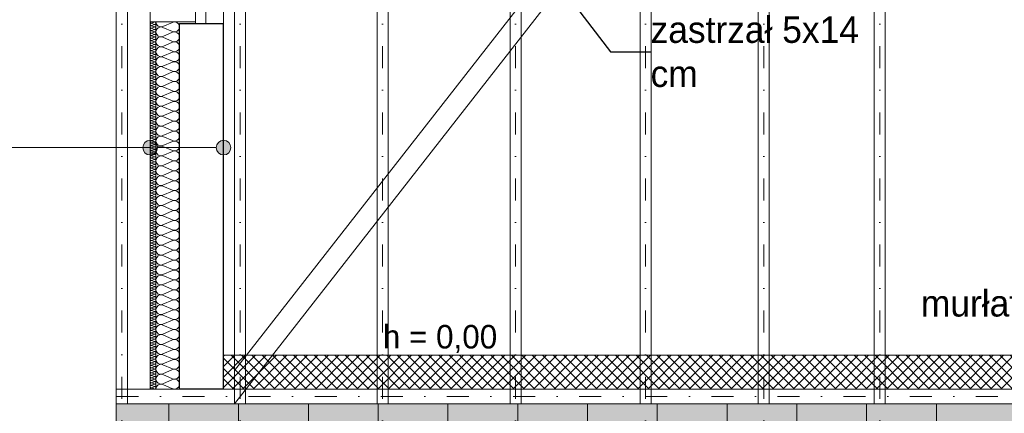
# Model space of a CAD drawing. Extents: x -613240 to -325500, y -25863 to 152403.
# Tile 237 of 254: x -431373 to -424670, y 134888 to 137568. Entities that reach past the tile are written whole.
import ezdxf

# ---------------------------------------------------------------- set-up
doc = ezdxf.new("R2010")
doc.units = 0
doc.header["$MEASUREMENT"] = 0
doc.linetypes.add('Dot & Dashed', pattern=[450, 150, -150, 0, -150])
doc.linetypes.add('Przerywana', pattern=[320, 160, -160])
for name, color, linetype, lineweight, true_color in [('Arch dachowki_Nr_Pióra__81', 7, 'Continuous', 9, 0x6a6a6a), ('Arch ocieplenie_Nr_Pióra__9', 7, 'Continuous', 13, 0x3dad99), ('Arch stropy_Nr_Pióra__3', 7, 'Continuous', 18, 0xff6600), ('Arch wykończenie_Nr_Pióra__3', 7, 'Continuous', 18, 0xff6600), ('arch wypelnienia_Nr_Pióra__2', 7, 'Continuous', 13, 0x7f7f7f), ('Inwent Izolacje_Nr_Pióra__2', 7, 'Continuous', 13, 0x7f7f7f), ('INWENT KONST. DREWNIANA_Nr_Pióra__2', 7, 'Continuous', 13, 0x7f7f7f), ('INWENT.ŚCIANY_Nr_Pióra__2', 7, 'Continuous', 13, 0x7f7f7f), ('INWENT.ŚCIANY_Nr_Pióra__3', 7, 'Continuous', 18, 0xff6600)]:
    doc.layers.add(name, color=color, linetype=linetype, lineweight=lineweight, true_color=true_color)
for name, color, linetype in [('Arch ocieplenie', 7, 'Continuous'), ('Arch opisy', 7, 'Continuous'), ('Inwent Izolacje', 7, 'Continuous')]:
    doc.layers.add(name, color=color, linetype=linetype)
for name, color, linetype, lineweight in [('Arch opisy_Nr_Pióra__21', 7, 'Continuous', 9), ('INWENT DACH_Nr_Pióra__21', 7, 'Continuous', 9), ('INWENT KONST. DREWNIANA_Nr_Pióra__21', 7, 'Continuous', 9), ('INWENT OPISY_Nr_Pióra__21', 7, 'Continuous', 9), ('INWENT WYMIARY_Nr_Pióra__21', 7, 'Continuous', 9), ('INWENT. OKNA_Nr_Pióra__5', 7, 'Continuous', 13), ('INWENT.ŚCIANY_Nr_Pióra__1', 7, 'Continuous', 25), ('INWENT.ŚCIANY_Nr_Pióra__21', 7, 'Continuous', 9)]:
    doc.layers.add(name, color=color, linetype=linetype, lineweight=lineweight)
doc.styles.add('GENERATED_STYLE_2', font='txt')
doc.styles.add('GENERATED_STYLE_4', font='txt')
doc.dimstyles.new('GENERATED_STYLE__8', dxfattribs={"dimtxt": 0.18, "dimasz": 182.4, "dimexe": 0.18, "dimexo": 0.0625, "dimgap": 0.09, "dimtad": 0, "dimtih": 1, "dimtoh": 1, "dimdec": 4, "dimzin": 0, "dimdsep": 46, "dimcen": 0.09, "dimadec": 0, "dimazin": 0, "dimtfac": 1, "dimtdec": 4, "dimtmove": 0, "dimatfit": 3, "dimldrblk": 'ARROWHEAD_5', "dimfxl": 0, "dimtolj": 1, "dimtzin": 0, "dimarcsym": 0})

# ---------------------------------------------------------------- blocks, each defined once
blk = doc.blocks.new('Izolacja cieplna 14_245', base_point=(-430484.9, 137552.6))
at = {"layer": 'Arch ocieplenie_Nr_Pióra__9', "linetype": 'Continuous'}
for p, q in [((-430456.9, 137551.9), (-430473, 137544.8)), ((-430473, 137543.4), (-430456.9, 137536.3)), ((-430456.9, 137534.9), (-430473, 137527.8)), ((-430473, 137526.4), (-430456.9, 137519.3)), ((-430456.9, 137517.9), (-430473, 137510.8)), ((-430473, 137509.4), (-430456.9, 137502.3)), ((-430456.9, 137500.9), (-430473, 137493.8)), ((-430473, 137492.4), (-430456.9, 137485.3)), ((-430456.9, 137483.9), (-430473, 137476.8)), ((-430473, 137475.3), (-430456.9, 137468.3)), ((-430456.9, 137466.8), (-430473, 137459.8)), ((-430473, 137458.3), (-430456.9, 137451.3)), ((-430456.9, 137449.8), (-430473, 137442.8)), ((-430473, 137441.3), (-430456.9, 137434.3)), ((-430456.9, 137432.8), (-430473, 137425.8)), ((-430473, 137424.3), (-430456.9, 137417.3)), ((-430456.9, 137415.8), (-430473, 137408.8)), ((-430473, 137407.3), (-430456.9, 137400.2)), ((-430456.9, 137398.8), (-430473, 137391.7)), ((-430473, 137390.3), (-430456.9, 137383.2)), ((-430456.9, 137381.8), (-430473, 137374.7)), ((-430473, 137373.3), (-430456.9, 137366.2)), ((-430456.9, 137364.8), (-430473, 137357.7)), ((-430473, 137356.3), (-430456.9, 137349.2)), ((-430456.9, 137347.8), (-430473, 137340.7)), ((-430473, 137339.3), (-430456.9, 137332.2)), ((-430456.9, 137330.8), (-430473, 137323.7)), ((-430473, 137322.3), (-430456.9, 137315.2)), ((-430456.9, 137313.8), (-430473, 137306.7)), ((-430473, 137305.3), (-430456.9, 137298.2)), ((-430456.9, 137296.8), (-430473, 137289.7)), ((-430473, 137288.3), (-430456.9, 137281.2)), ((-430456.9, 137279.8), (-430473, 137272.7)), ((-430473, 137271.3), (-430456.9, 137264.2)), ((-430456.9, 137262.8), (-430473, 137255.7)), ((-430473, 137254.3), (-430456.9, 137247.2)), ((-430456.9, 137245.8), (-430473, 137238.7)), ((-430473, 137237.3), (-430456.9, 137230.2)), ((-430456.9, 137228.8), (-430473, 137221.7)), ((-430473, 137220.2), (-430456.9, 137213.2)), ((-430456.9, 137211.7), (-430473, 137204.7)), ((-430473, 137203.2), (-430456.9, 137196.2)), ((-430456.9, 137194.7), (-430473, 137187.7)), ((-430473, 137186.2), (-430456.9, 137179.2)), ((-430456.9, 137177.7), (-430473, 137170.7)), ((-430473, 137169.2), (-430456.9, 137162.2)), ((-430456.9, 137160.7), (-430473, 137153.7)), ((-430473, 137152.2), (-430456.9, 137145.1)), ((-430456.9, 137143.7), (-430473, 137136.6)), ((-430473, 137135.2), (-430456.9, 137128.1)), ((-430456.9, 137126.7), (-430473, 137119.6)), ((-430473, 137118.2), (-430456.9, 137111.1)), ((-430456.9, 137109.7), (-430473, 137102.6)), ((-430473, 137101.2), (-430456.9, 137094.1)), ((-430456.9, 137092.7), (-430473, 137085.6)), ((-430473, 137084.2), (-430456.9, 137077.1)), ((-430456.9, 137075.7), (-430473, 137068.6)), ((-430473, 137067.2), (-430456.9, 137060.1)), ((-430456.9, 137058.7), (-430473, 137051.6)), ((-430473, 137050.2), (-430456.9, 137043.1)), ((-430456.9, 137041.7), (-430473, 137034.6)), ((-430473, 137033.2), (-430456.9, 137026.1)), ((-430456.9, 137024.7), (-430473, 137017.6)), ((-430473, 137016.2), (-430456.9, 137009.1)), ((-430456.9, 137007.7), (-430473, 137000.6)), ((-430473, 136999.2), (-430456.9, 136992.1)), ((-430456.9, 136990.7), (-430473, 136983.6)), ((-430473, 136982.2), (-430456.9, 136975.1)), ((-430456.9, 136973.7), (-430473, 136966.6)), ((-430473, 136965.1), (-430456.9, 136958.1)), ((-430456.9, 136956.6), (-430473, 136949.6)), ((-430473, 136948.1), (-430456.9, 136941.1)), ((-430456.9, 136939.6), (-430473, 136932.6)), ((-430473, 136931.1), (-430456.9, 136924.1)), ((-430456.9, 136922.6), (-430473, 136915.6)), ((-430473, 136914.1), (-430456.9, 136907.1)), ((-430456.9, 136905.6), (-430473, 136898.6)), ((-430473, 136897.1), (-430456.9, 136890)), ((-430456.9, 136888.6), (-430473, 136881.5)), ((-430473, 136880.1), (-430456.9, 136873)), ((-430456.9, 136871.6), (-430473, 136864.5)), ((-430473, 136863.1), (-430456.9, 136856)), ((-430456.9, 136854.6), (-430473, 136847.5)), ((-430473, 136846.1), (-430456.9, 136839)), ((-430456.9, 136837.6), (-430473, 136830.5)), ((-430473, 136829.1), (-430456.9, 136822)), ((-430456.9, 136820.6), (-430473, 136813.5)), ((-430473, 136812.1), (-430456.9, 136805)), ((-430456.9, 136803.6), (-430473, 136796.5)), ((-430473, 136795.1), (-430456.9, 136788)), ((-430456.9, 136786.6), (-430473, 136779.5)), ((-430473, 136778.1), (-430456.9, 136771)), ((-430456.9, 136769.6), (-430473, 136762.5)), ((-430473, 136761.1), (-430456.9, 136754)), ((-430456.9, 136752.6), (-430473, 136745.5)), ((-430473, 136744.1), (-430456.9, 136737)), ((-430456.9, 136735.6), (-430473, 136728.5)), ((-430473, 136727.1), (-430456.9, 136720)), ((-430456.9, 136718.6), (-430473, 136711.5)), ((-430473, 136710), (-430456.9, 136703)), ((-430456.9, 136701.5), (-430473, 136694.5)), ((-430473, 136693), (-430456.9, 136686)), ((-430456.9, 136684.5), (-430473, 136677.5)), ((-430473, 136676), (-430456.9, 136669)), ((-430456.9, 136667.5), (-430473, 136660.5)), ((-430473, 136659), (-430456.9, 136652)), ((-430456.9, 136650.5), (-430473, 136643.5)), ((-430473, 136642), (-430456.9, 136634.9)), ((-430456.9, 136633.5), (-430473, 136626.4)), ((-430473, 136625), (-430456.9, 136617.9)), ((-430456.9, 136616.5), (-430473, 136609.4)), ((-430473, 136608), (-430456.9, 136600.9)), ((-430456.9, 136599.5), (-430473, 136592.4)), ((-430473, 136591), (-430456.9, 136583.9)), ((-430456.9, 136582.5), (-430473, 136575.4)), ((-430473, 136574), (-430456.9, 136566.9)), ((-430456.9, 136565.5), (-430473, 136558.4)), ((-430473, 136557), (-430456.9, 136549.9)), ((-430456.9, 136548.5), (-430473, 136541.4)), ((-430473, 136540), (-430456.9, 136532.9)), ((-430456.9, 136531.5), (-430473, 136524.4)), ((-430473, 136523), (-430456.9, 136515.9)), ((-430456.9, 136514.5), (-430473, 136507.4)), ((-430473, 136506), (-430456.9, 136498.9)), ((-430456.9, 136497.5), (-430473, 136490.4)), ((-430473, 136489), (-430456.9, 136481.9)), ((-430456.9, 136480.5), (-430473, 136473.4)), ((-430473, 136472), (-430456.9, 136464.9)), ((-430456.9, 136463.5), (-430473, 136456.4)), ((-430473, 136454.9), (-430456.9, 136447.9)), ((-430456.9, 136446.4), (-430473, 136439.4)), ((-430473, 136437.9), (-430456.9, 136430.9)), ((-430456.9, 136429.4), (-430473, 136422.4)), ((-430473, 136420.9), (-430456.9, 136413.9)), ((-430456.9, 136412.4), (-430473, 136405.4)), ((-430473, 136403.9), (-430456.9, 136396.9)), ((-430456.9, 136395.4), (-430473, 136388.3)), ((-430473, 136386.9), (-430456.9, 136379.8)), ((-430456.9, 136378.4), (-430473, 136371.3)), ((-430473, 136369.9), (-430456.9, 136362.8)), ((-430456.9, 136361.4), (-430473, 136354.3)), ((-430473, 136352.9), (-430456.9, 136345.8)), ((-430456.9, 136344.4), (-430473, 136337.3)), ((-430473, 136335.9), (-430456.9, 136328.8)), ((-430456.9, 136327.4), (-430473, 136320.3)), ((-430473, 136318.9), (-430456.9, 136311.8)), ((-430456.9, 136310.4), (-430473, 136303.3)), ((-430473, 136301.9), (-430456.9, 136294.8)), ((-430456.9, 136293.4), (-430473, 136286.3)), ((-430473, 136284.9), (-430456.9, 136277.8)), ((-430456.9, 136276.4), (-430473, 136269.3)), ((-430473, 136267.9), (-430456.9, 136260.8)), ((-430456.9, 136259.4), (-430473, 136252.3)), ((-430473, 136250.9), (-430456.9, 136243.8)), ((-430456.9, 136242.4), (-430473, 136235.3)), ((-430473, 136233.9), (-430456.9, 136226.8)), ((-430456.9, 136225.4), (-430473, 136218.3)), ((-430473, 136216.9), (-430456.9, 136209.8)), ((-430456.9, 136208.4), (-430473, 136201.3)), ((-430473, 136199.8), (-430456.9, 136192.8)), ((-430456.9, 136191.3), (-430473, 136184.3)), ((-430473, 136182.8), (-430456.9, 136175.8)), ((-430456.9, 136174.3), (-430473, 136167.3)), ((-430473, 136165.8), (-430456.9, 136158.8)), ((-430456.9, 136157.3), (-430473, 136150.3)), ((-430473, 136148.8), (-430456.9, 136141.8)), ((-430456.9, 136140.3), (-430473, 136133.2)), ((-430473, 136131.8), (-430456.9, 136124.7)), ((-430456.9, 136123.3), (-430473, 136116.2)), ((-430473, 136114.8), (-430456.9, 136107.7)), ((-430456.9, 136106.3), (-430473, 136099.2)), ((-430473, 136097.8), (-430456.9, 136090.7)), ((-430456.9, 136089.3), (-430473, 136082.2)), ((-430473, 136080.8), (-430456.9, 136073.7)), ((-430456.9, 136072.3), (-430473, 136065.2)), ((-430473, 136063.8), (-430456.9, 136056.7)), ((-430456.9, 136055.3), (-430473, 136048.2)), ((-430473, 136046.8), (-430456.9, 136039.7)), ((-430456.9, 136038.3), (-430473, 136031.2)), ((-430473, 136029.8), (-430456.9, 136022.7)), ((-430456.9, 136021.3), (-430473, 136014.2)), ((-430473, 136012.8), (-430456.9, 136005.7)), ((-430456.9, 136004.3), (-430473, 135997.2)), ((-430473, 135995.8), (-430456.9, 135988.7)), ((-430456.9, 135987.3), (-430473, 135980.2)), ((-430473, 135978.8), (-430456.9, 135971.7)), ((-430456.9, 135970.3), (-430473, 135963.2)), ((-430473, 135961.8), (-430456.9, 135954.7)), ((-430456.9, 135953.3), (-430473, 135946.2)), ((-430473, 135944.7), (-430456.9, 135937.7)), ((-430456.9, 135936.2), (-430473, 135929.2)), ((-430473, 135927.7), (-430456.9, 135920.7)), ((-430456.9, 135919.2), (-430473, 135912.2)), ((-430473, 135910.7), (-430456.9, 135903.7)), ((-430456.9, 135902.2), (-430473, 135895.2)), ((-430473, 135893.7), (-430456.9, 135886.7)), ((-430456.9, 135885.2), (-430473, 135878.1)), ((-430473, 135876.7), (-430456.9, 135869.6)), ((-430456.9, 135868.2), (-430473, 135861.1)), ((-430473, 135859.7), (-430456.9, 135852.6)), ((-430456.9, 135851.2), (-430473, 135844.1)), ((-430473, 135842.7), (-430456.9, 135835.6)), ((-430456.9, 135834.2), (-430473, 135827.1)), ((-430473, 135825.7), (-430456.9, 135818.6)), ((-430456.9, 135817.2), (-430473, 135810.1)), ((-430473, 135808.7), (-430456.9, 135801.6)), ((-430456.9, 135800.2), (-430473, 135793.1)), ((-430473, 135791.7), (-430456.9, 135784.6)), ((-430456.9, 135783.2), (-430473, 135776.1)), ((-430473, 135774.7), (-430456.9, 135767.6)), ((-430456.9, 135766.2), (-430473, 135759.1)), ((-430473, 135757.7), (-430456.9, 135750.6)), ((-430456.9, 135749.2), (-430473, 135742.1)), ((-430473, 135740.7), (-430456.9, 135733.6)), ((-430456.9, 135732.2), (-430473, 135725.1)), ((-430473, 135723.7), (-430456.9, 135716.6)), ((-430456.9, 135715.2), (-430473, 135708.1)), ((-430473, 135706.7), (-430456.9, 135699.6)), ((-430456.9, 135698.2), (-430473, 135691.1)), ((-430473, 135689.6), (-430456.9, 135682.6)), ((-430456.9, 135681.1), (-430473, 135674.1)), ((-430473, 135672.6), (-430456.9, 135665.6)), ((-430456.9, 135664.1), (-430473, 135657.1)), ((-430473, 135655.6), (-430456.9, 135648.6)), ((-430456.9, 135647.1), (-430473, 135640.1)), ((-430473, 135638.6), (-430456.9, 135631.6)), ((-430456.9, 135630.1), (-430473, 135623)), ((-430473, 135621.6), (-430456.9, 135614.5)), ((-430456.9, 135613.1), (-430473, 135606)), ((-430473, 135604.6), (-430456.9, 135597.5)), ((-430456.9, 135596.1), (-430473, 135589)), ((-430473, 135587.6), (-430456.9, 135580.5)), ((-430456.9, 135579.1), (-430473, 135572)), ((-430473, 135570.6), (-430456.9, 135563.5)), ((-430456.9, 135562.1), (-430473, 135555)), ((-430473, 135553.6), (-430456.9, 135546.5)), ((-430456.9, 135545.1), (-430473, 135538)), ((-430473, 135536.6), (-430456.9, 135529.5)), ((-430456.9, 135528.1), (-430473, 135521)), ((-430473, 135519.6), (-430456.9, 135512.5)), ((-430456.9, 135511.1), (-430473, 135504)), ((-430473, 135502.6), (-430456.9, 135495.5)), ((-430456.9, 135494.1), (-430473, 135487)), ((-430473, 135485.6), (-430456.9, 135478.5)), ((-430456.9, 135477.1), (-430473, 135470)), ((-430473, 135468.6), (-430456.9, 135461.5)), ((-430456.9, 135460.1), (-430473, 135453)), ((-430473, 135451.6), (-430456.9, 135444.5)), ((-430456.9, 135443.1), (-430473, 135436)), ((-430473, 135434.5), (-430456.9, 135427.5)), ((-430456.9, 135426), (-430473, 135419)), ((-430473, 135417.5), (-430456.9, 135410.5)), ((-430456.9, 135409), (-430473, 135402)), ((-430473, 135400.5), (-430456.9, 135393.5)), ((-430456.9, 135392), (-430473, 135385)), ((-430473, 135383.5), (-430456.9, 135376.5)), ((-430456.9, 135375), (-430473, 135367.9)), ((-430473, 135366.5), (-430456.9, 135359.4)), ((-430456.9, 135358), (-430473, 135350.9)), ((-430473, 135349.5), (-430456.9, 135342.4)), ((-430456.9, 135341), (-430473, 135333.9)), ((-430473, 135332.5), (-430456.9, 135325.4)), ((-430456.9, 135324), (-430473, 135316.9)), ((-430473, 135315.5), (-430456.9, 135308.4)), ((-430456.9, 135307), (-430473, 135299.9)), ((-430473, 135298.5), (-430456.9, 135291.4)), ((-430456.9, 135290), (-430473, 135282.9)), ((-430473, 135281.5), (-430456.9, 135274.4)), ((-430456.9, 135273), (-430473, 135265.9)), ((-430473, 135264.5), (-430456.9, 135257.4)), ((-430456.9, 135256), (-430473, 135248.9)), ((-430473, 135247.5), (-430456.9, 135240.4)), ((-430456.9, 135239), (-430473, 135231.9)), ((-430473, 135230.5), (-430456.9, 135223.4)), ((-430456.9, 135222), (-430473, 135214.9)), ((-430473, 135213.5), (-430456.9, 135206.4)), ((-430456.9, 135205), (-430473, 135197.9)), ((-430473, 135196.5), (-430456.9, 135189.4)), ((-430456.9, 135188), (-430473, 135180.9)), ((-430473, 135179.4), (-430456.9, 135172.4)), ((-430456.9, 135170.9), (-430473, 135163.9)), ((-430473, 135162.4), (-430456.9, 135155.4)), ((-430456.9, 135153.9), (-430473, 135146.9)), ((-430473, 135145.4), (-430456.9, 135138.4)), ((-430456.9, 135136.9), (-430473, 135129.9)), ((-430473, 135128.4), (-430456.9, 135121.4)), ((-430456.9, 135119.9), (-430473, 135112.8)), ((-430473, 135111.4), (-430456.9, 135104.3)), ((-430456.9, 135102.9), (-430473, 135095.8)), ((-430473, 135094.4), (-430456.9, 135087.3)), ((-430456.9, 135085.9), (-430473, 135078.8)), ((-430473, 135077.4), (-430456.9, 135070.3)), ((-430456.9, 135068.9), (-430473, 135061.8)), ((-430473, 135060.4), (-430456.9, 135053.3))]:
    blk.add_line(p, q, dxfattribs=at)
for centre, start_param, end_param in [((-430476.4, 137535.6), 1.158004, 5.125183), ((-430476.4, 137552.6), 3.141593, 5.125182), ((-430453.5, 137544.1), 4.299595, 8.266775), ((-430476.4, 137518.6), 1.158004, 5.125183), ((-430476.4, 137501.6), 1.158004, 5.125183), ((-430476.4, 137484.6), 1.158004, 5.125183), ((-430476.4, 137467.6), 1.158004, 5.125183), ((-430453.5, 137527.1), 4.299595, 8.266775), ((-430453.5, 137510.1), 4.299595, 8.266775), ((-430453.5, 137493.1), 4.299595, 8.266775), ((-430453.5, 137476.1), 4.299595, 8.266775), ((-430476.4, 137450.6), 1.158004, 5.125183), ((-430476.4, 137433.5), 1.158004, 5.125183), ((-430476.4, 137416.5), 1.158004, 5.125183), ((-430476.4, 137399.5), 1.158004, 5.125183), ((-430453.5, 137459.1), 4.299595, 8.266775), ((-430453.5, 137442), 4.299595, 8.266775), ((-430453.5, 137425), 4.299595, 8.266775), ((-430453.5, 137408), 4.299595, 8.266775), ((-430476.4, 137382.5), 1.158004, 5.125183), ((-430476.4, 137365.5), 1.158004, 5.125183), ((-430476.4, 137348.5), 1.158004, 5.125183), ((-430476.4, 137331.5), 1.158004, 5.125183), ((-430453.5, 137391), 4.299595, 8.266775), ((-430453.5, 137374), 4.299595, 8.266775), ((-430453.5, 137357), 4.299595, 8.266775), ((-430453.5, 137340), 4.299595, 8.266775), ((-430476.4, 137314.5), 1.158004, 5.125183), ((-430476.4, 137297.5), 1.158004, 5.125183), ((-430476.4, 137280.5), 1.158004, 5.125183), ((-430453.5, 137323), 4.299595, 8.266775), ((-430453.5, 137306), 4.299595, 8.266775), ((-430453.5, 137289), 4.299595, 8.266775), ((-430453.5, 137272), 4.299595, 8.266775), ((-430476.4, 137263.5), 1.158004, 5.125183), ((-430476.4, 137246.5), 1.158004, 5.125183), ((-430476.4, 137229.5), 1.158004, 5.125183), ((-430476.4, 137212.5), 1.158004, 5.125183), ((-430453.5, 137255), 4.299595, 8.266775), ((-430453.5, 137238), 4.299595, 8.266775), ((-430453.5, 137221), 4.299595, 8.266775), ((-430453.5, 137204), 4.299595, 8.266775), ((-430476.4, 137195.5), 1.158004, 5.125183), ((-430476.4, 137178.4), 1.158004, 5.125183), ((-430476.4, 137161.4), 1.158004, 5.125183), ((-430476.4, 137144.4), 1.158004, 5.125183), ((-430453.5, 137186.9), 4.299595, 8.266775), ((-430453.5, 137169.9), 4.299595, 8.266775), ((-430453.5, 137152.9), 4.299595, 8.266775), ((-430453.5, 137135.9), 4.299595, 8.266775), ((-430476.4, 137127.4), 1.158004, 5.125183), ((-430476.4, 137110.4), 1.158004, 5.125183), ((-430476.4, 137093.4), 1.158004, 5.125183), ((-430476.4, 137076.4), 1.158004, 5.125183), ((-430453.5, 137118.9), 4.299595, 8.266775), ((-430453.5, 137101.9), 4.299595, 8.266775), ((-430453.5, 137084.9), 4.299595, 8.266775), ((-430453.5, 137067.9), 4.299595, 8.266775), ((-430476.4, 137059.4), 1.158004, 5.125183), ((-430476.4, 137042.4), 1.158004, 5.125183), ((-430476.4, 137025.4), 1.158004, 5.125183), ((-430476.4, 137008.4), 1.158004, 5.125183), ((-430453.5, 137050.9), 4.299595, 8.266775), ((-430453.5, 137033.9), 4.299595, 8.266775), ((-430453.5, 137016.9), 4.299595, 8.266775), ((-430453.5, 136999.9), 4.299595, 8.266775), ((-430476.4, 136991.4), 1.158004, 5.125183), ((-430476.4, 136974.4), 1.158004, 5.125183), ((-430476.4, 136957.4), 1.158004, 5.125183), ((-430476.4, 136940.4), 1.158004, 5.125183), ((-430453.5, 136982.9), 4.299595, 8.266775), ((-430453.5, 136965.9), 4.299595, 8.266775), ((-430453.5, 136948.9), 4.299595, 8.266775), ((-430453.5, 136931.8), 4.299595, 8.266775), ((-430476.4, 136923.3), 1.158004, 5.125183), ((-430476.4, 136906.3), 1.158004, 5.125183), ((-430476.4, 136889.3), 1.158004, 5.125183), ((-430476.4, 136872.3), 1.158004, 5.125183), ((-430453.5, 136914.8), 4.299595, 8.266775), ((-430453.5, 136897.8), 4.299595, 8.266775), ((-430453.5, 136880.8), 4.299595, 8.266775), ((-430453.5, 136863.8), 4.299595, 8.266775), ((-430476.4, 136855.3), 1.158004, 5.125183), ((-430476.4, 136838.3), 1.158004, 5.125183), ((-430476.4, 136821.3), 1.158004, 5.125183), ((-430476.4, 136804.3), 1.158004, 5.125183), ((-430453.5, 136846.8), 4.299595, 8.266775), ((-430453.5, 136829.8), 4.299595, 8.266775), ((-430453.5, 136812.8), 4.299595, 8.266775), ((-430453.5, 136795.8), 4.299595, 8.266775), ((-430476.4, 136787.3), 1.158004, 5.125183), ((-430476.4, 136770.3), 1.158004, 5.125183), ((-430476.4, 136753.3), 1.158004, 5.125183), ((-430476.4, 136736.3), 1.158004, 5.125183), ((-430453.5, 136778.8), 4.299595, 8.266775), ((-430453.5, 136761.8), 4.299595, 8.266775), ((-430453.5, 136744.8), 4.299595, 8.266775), ((-430476.4, 136719.3), 1.158004, 5.125183), ((-430476.4, 136702.3), 1.158004, 5.125183), ((-430476.4, 136685.3), 1.158004, 5.125183), ((-430476.4, 136668.2), 1.158004, 5.125183), ((-430453.5, 136727.8), 4.299595, 8.266775), ((-430453.5, 136710.8), 4.299595, 8.266775), ((-430453.5, 136693.8), 4.299595, 8.266775), ((-430453.5, 136676.7), 4.299595, 8.266775), ((-430476.4, 136651.2), 1.158004, 5.125183), ((-430476.4, 136634.2), 1.158004, 5.125183), ((-430476.4, 136617.2), 1.158004, 5.125183), ((-430476.4, 136600.2), 1.158004, 5.125183), ((-430453.5, 136659.7), 4.299595, 8.266775), ((-430453.5, 136642.7), 4.299595, 8.266775), ((-430453.5, 136625.7), 4.299595, 8.266775), ((-430453.5, 136608.7), 4.299595, 8.266775), ((-430476.4, 136583.2), 1.158004, 5.125183), ((-430476.4, 136566.2), 1.158004, 5.125183), ((-430476.4, 136549.2), 1.158004, 5.125183), ((-430476.4, 136532.2), 1.158004, 5.125183), ((-430453.5, 136591.7), 4.299595, 8.266775), ((-430453.5, 136574.7), 4.299595, 8.266775), ((-430453.5, 136557.7), 4.299595, 8.266775), ((-430453.5, 136540.7), 4.299595, 8.266775), ((-430476.4, 136515.2), 1.158004, 5.125183), ((-430476.4, 136498.2), 1.158004, 5.125183), ((-430476.4, 136481.2), 1.158004, 5.125183), ((-430476.4, 136464.2), 1.158004, 5.125183), ((-430453.5, 136523.7), 4.299595, 8.266775), ((-430453.5, 136506.7), 4.299595, 8.266775), ((-430453.5, 136489.7), 4.299595, 8.266775), ((-430453.5, 136472.7), 4.299595, 8.266775), ((-430476.4, 136447.2), 1.158004, 5.125183), ((-430476.4, 136430.2), 1.158004, 5.125183), ((-430476.4, 136413.1), 1.158004, 5.125183), ((-430476.4, 136396.1), 1.158004, 5.125183), ((-430453.5, 136455.7), 4.299595, 8.266775), ((-430453.5, 136438.7), 4.299595, 8.266775), ((-430453.5, 136421.6), 4.299595, 8.266775), ((-430453.5, 136404.6), 4.299595, 8.266775), ((-430476.4, 136379.1), 1.158004, 5.125183), ((-430476.4, 136362.1), 1.158004, 5.125183), ((-430476.4, 136345.1), 1.158004, 5.125183), ((-430476.4, 136328.1), 1.158004, 5.125183), ((-430453.5, 136387.6), 4.299595, 8.266775), ((-430453.5, 136370.6), 4.299595, 8.266775), ((-430453.5, 136353.6), 4.299595, 8.266775), ((-430453.5, 136336.6), 4.299595, 8.266775), ((-430476.4, 136311.1), 1.158004, 5.125183), ((-430476.4, 136294.1), 1.158004, 5.125183), ((-430476.4, 136277.1), 1.158004, 5.125183), ((-430476.4, 136260.1), 1.158004, 5.125183), ((-430453.5, 136319.6), 4.299595, 8.266775), ((-430453.5, 136302.6), 4.299595, 8.266775), ((-430453.5, 136285.6), 4.299595, 8.266775), ((-430453.5, 136268.6), 4.299595, 8.266775), ((-430476.4, 136243.1), 1.158004, 5.125183), ((-430476.4, 136226.1), 1.158004, 5.125183), ((-430476.4, 136209.1), 1.158004, 5.125183), ((-430476.4, 136192.1), 1.158004, 5.125183), ((-430453.5, 136251.6), 4.299595, 8.266775), ((-430453.5, 136234.6), 4.299595, 8.266775), ((-430453.5, 136217.6), 4.299595, 8.266775), ((-430453.5, 136200.6), 4.299595, 8.266775), ((-430476.4, 136175.1), 1.158004, 5.125183), ((-430476.4, 136158), 1.158004, 5.125183), ((-430476.4, 136141), 1.158004, 5.125183), ((-430453.5, 136183.6), 4.299595, 8.266775), ((-430453.5, 136166.5), 4.299595, 8.266775), ((-430453.5, 136149.5), 4.299595, 8.266775), ((-430453.5, 136132.5), 4.299595, 8.266775), ((-430476.4, 136124), 1.158004, 5.125183), ((-430476.4, 136107), 1.158004, 5.125183), ((-430476.4, 136090), 1.158004, 5.125183), ((-430476.4, 136073), 1.158004, 5.125183), ((-430453.5, 136115.5), 4.299595, 8.266775), ((-430453.5, 136098.5), 4.299595, 8.266775), ((-430453.5, 136081.5), 4.299595, 8.266775), ((-430453.5, 136064.5), 4.299595, 8.266775), ((-430476.4, 136056), 1.158004, 5.125183), ((-430476.4, 136039), 1.158004, 5.125183), ((-430476.4, 136022), 1.158004, 5.125183), ((-430476.4, 136005), 1.158004, 5.125183), ((-430453.5, 136047.5), 4.299595, 8.266775), ((-430453.5, 136030.5), 4.299595, 8.266775), ((-430453.5, 136013.5), 4.299595, 8.266775), ((-430453.5, 135996.5), 4.299595, 8.266775), ((-430476.4, 135988), 1.158004, 5.125183), ((-430476.4, 135971), 1.158004, 5.125183), ((-430476.4, 135954), 1.158004, 5.125183), ((-430476.4, 135937), 1.158004, 5.125183), ((-430453.5, 135979.5), 4.299595, 8.266775), ((-430453.5, 135962.5), 4.299595, 8.266775), ((-430453.5, 135945.5), 4.299595, 8.266775), ((-430453.5, 135928.5), 4.299595, 8.266775), ((-430476.4, 135920), 1.158004, 5.125183), ((-430476.4, 135902.9), 1.158004, 5.125183), ((-430476.4, 135885.9), 1.158004, 5.125183), ((-430476.4, 135868.9), 1.158004, 5.125183), ((-430453.5, 135911.4), 4.299595, 8.266775), ((-430453.5, 135894.4), 4.299595, 8.266775), ((-430453.5, 135877.4), 4.299595, 8.266775), ((-430453.5, 135860.4), 4.299595, 8.266775), ((-430476.4, 135851.9), 1.158004, 5.125183), ((-430476.4, 135834.9), 1.158004, 5.125183), ((-430476.4, 135817.9), 1.158004, 5.125183), ((-430476.4, 135800.9), 1.158004, 5.125183), ((-430453.5, 135843.4), 4.299595, 8.266775), ((-430453.5, 135826.4), 4.299595, 8.266775), ((-430453.5, 135809.4), 4.299595, 8.266775), ((-430453.5, 135792.4), 4.299595, 8.266775), ((-430476.4, 135783.9), 1.158004, 5.125183), ((-430476.4, 135766.9), 1.158004, 5.125183), ((-430476.4, 135749.9), 1.158004, 5.125183), ((-430476.4, 135732.9), 1.158004, 5.125183), ((-430453.5, 135775.4), 4.299595, 8.266775), ((-430453.5, 135758.4), 4.299595, 8.266775), ((-430453.5, 135741.4), 4.299595, 8.266775), ((-430453.5, 135724.4), 4.299595, 8.266775), ((-430476.4, 135715.9), 1.158004, 5.125183), ((-430476.4, 135698.9), 1.158004, 5.125183), ((-430476.4, 135681.9), 1.158004, 5.125183), ((-430476.4, 135664.9), 1.158004, 5.125183), ((-430453.5, 135707.4), 4.299595, 8.266775), ((-430453.5, 135690.4), 4.299595, 8.266775), ((-430453.5, 135673.4), 4.299595, 8.266775), ((-430453.5, 135656.3), 4.299595, 8.266775), ((-430476.4, 135647.8), 1.158004, 5.125183), ((-430476.4, 135630.8), 1.158004, 5.125183), ((-430476.4, 135613.8), 1.158004, 5.125183), ((-430476.4, 135596.8), 1.158004, 5.125183), ((-430453.5, 135639.3), 4.299595, 8.266775), ((-430453.5, 135622.3), 4.299595, 8.266775), ((-430453.5, 135605.3), 4.299595, 8.266775), ((-430476.4, 135579.8), 1.158004, 5.125183), ((-430476.4, 135562.8), 1.158004, 5.125183), ((-430476.4, 135545.8), 1.158004, 5.125183), ((-430476.4, 135528.8), 1.158004, 5.125183), ((-430453.5, 135588.3), 4.299595, 8.266775), ((-430453.5, 135571.3), 4.299595, 8.266775), ((-430453.5, 135554.3), 4.299595, 8.266775), ((-430453.5, 135537.3), 4.299595, 8.266775), ((-430476.4, 135511.8), 1.158004, 5.125183), ((-430476.4, 135494.8), 1.158004, 5.125183), ((-430476.4, 135477.8), 1.158004, 5.125183), ((-430476.4, 135460.8), 1.158004, 5.125183), ((-430453.5, 135520.3), 4.299595, 8.266775), ((-430453.5, 135503.3), 4.299595, 8.266775), ((-430453.5, 135486.3), 4.299595, 8.266775), ((-430453.5, 135469.3), 4.299595, 8.266775), ((-430476.4, 135443.8), 1.158004, 5.125183), ((-430476.4, 135426.8), 1.158004, 5.125183), ((-430476.4, 135409.8), 1.158004, 5.125183), ((-430476.4, 135392.7), 1.158004, 5.125183), ((-430453.5, 135452.3), 4.299595, 8.266775), ((-430453.5, 135435.3), 4.299595, 8.266775), ((-430453.5, 135418.3), 4.299595, 8.266775), ((-430453.5, 135401.2), 4.299595, 8.266775), ((-430476.4, 135375.7), 1.158004, 5.125183), ((-430476.4, 135358.7), 1.158004, 5.125183), ((-430476.4, 135341.7), 1.158004, 5.125183), ((-430476.4, 135324.7), 1.158004, 5.125183), ((-430453.5, 135384.2), 4.299595, 8.266775), ((-430453.5, 135367.2), 4.299595, 8.266775), ((-430453.5, 135350.2), 4.299595, 8.266775), ((-430453.5, 135333.2), 4.299595, 8.266775), ((-430476.4, 135307.7), 1.158004, 5.125183), ((-430476.4, 135290.7), 1.158004, 5.125183), ((-430476.4, 135273.7), 1.158004, 5.125183), ((-430476.4, 135256.7), 1.158004, 5.125183), ((-430453.5, 135316.2), 4.299595, 8.266775), ((-430453.5, 135299.2), 4.299595, 8.266775), ((-430453.5, 135282.2), 4.299595, 8.266775), ((-430453.5, 135265.2), 4.299595, 8.266775), ((-430476.4, 135239.7), 1.158004, 5.125183), ((-430476.4, 135222.7), 1.158004, 5.125183), ((-430476.4, 135205.7), 1.158004, 5.125183), ((-430476.4, 135188.7), 1.158004, 5.125183), ((-430453.5, 135248.2), 4.299595, 8.266775), ((-430453.5, 135231.2), 4.299595, 8.266775), ((-430453.5, 135214.2), 4.299595, 8.266775), ((-430453.5, 135197.2), 4.299595, 8.266775), ((-430476.4, 135171.7), 1.158004, 5.125183), ((-430476.4, 135154.7), 1.158004, 5.125183), ((-430476.4, 135137.6), 1.158004, 5.125183), ((-430476.4, 135120.6), 1.158004, 5.125183), ((-430453.5, 135180.2), 4.299595, 8.266775), ((-430453.5, 135163.2), 4.299595, 8.266775), ((-430453.5, 135146.1), 4.299595, 8.266775), ((-430453.5, 135129.1), 4.299595, 8.266775), ((-430476.4, 135103.6), 1.158004, 5.125183), ((-430476.4, 135086.6), 1.158004, 5.125183), ((-430476.4, 135069.6), 1.158004, 5.125183), ((-430453.5, 135112.1), 4.299595, 8.266775), ((-430453.5, 135095.1), 4.299595, 8.266775), ((-430453.5, 135078.1), 4.299595, 8.266775), ((-430453.5, 135061.1), 4.299595, 8.266775), ((-430476.4, 135052.6), 1.158004, 3.141593)]:
    blk.add_ellipse(centre, major_axis=(8.51, 0), ratio=0.999555, start_param=start_param, end_param=end_param, dxfattribs=at)
blk = doc.blocks.new('Izolacja cieplna 14_365', base_point=(-430444.9, 135052.6))
at = {"layer": 'Inwent Izolacje_Nr_Pióra__2', "linetype": 'Continuous'}
for p, q in [((-430397.3, 137521.6), (-430332.6, 137549.8)), ((-430332.6, 137487.9), (-430397.3, 137516)), ((-430397.3, 137454.1), (-430332.6, 137482.2)), ((-430332.6, 137420.3), (-430397.3, 137448.4)), ((-430397.3, 137386.5), (-430332.6, 137414.6)), ((-430332.6, 137352.7), (-430397.3, 137380.8)), ((-430397.3, 137318.9), (-430332.6, 137347.1)), ((-430332.6, 137285.2), (-430397.3, 137313.3)), ((-430397.3, 137251.4), (-430332.6, 137279.5)), ((-430332.6, 137217.6), (-430397.3, 137245.7)), ((-430397.3, 137183.8), (-430332.6, 137211.9)), ((-430332.6, 137150), (-430397.3, 137178.1)), ((-430397.3, 137116.2), (-430332.6, 137144.4)), ((-430332.6, 137082.5), (-430397.3, 137110.6)), ((-430397.3, 137048.7), (-430332.6, 137076.8)), ((-430332.6, 137014.9), (-430397.3, 137043)), ((-430397.3, 136981.1), (-430332.6, 137009.2)), ((-430332.6, 136947.3), (-430397.3, 136975.4)), ((-430397.3, 136913.5), (-430332.6, 136941.7)), ((-430332.6, 136879.8), (-430397.3, 136907.9)), ((-430397.3, 136846), (-430332.6, 136874.1)), ((-430332.6, 136812.2), (-430397.3, 136840.3)), ((-430397.3, 136778.4), (-430332.6, 136806.5)), ((-430332.6, 136744.6), (-430397.3, 136772.7)), ((-430397.3, 136710.8), (-430332.6, 136738.9)), ((-430332.6, 136677.1), (-430397.3, 136705.2)), ((-430397.3, 136643.3), (-430332.6, 136671.4)), ((-430332.6, 136609.5), (-430397.3, 136637.6)), ((-430397.3, 136575.7), (-430332.6, 136603.8)), ((-430332.6, 136541.9), (-430397.3, 136570)), ((-430397.3, 136508.1), (-430332.6, 136536.2)), ((-430332.6, 136474.4), (-430397.3, 136502.5)), ((-430397.3, 136440.6), (-430332.6, 136468.7)), ((-430332.6, 136406.8), (-430397.3, 136434.9)), ((-430397.3, 136373), (-430332.6, 136401.1)), ((-430332.6, 136339.2), (-430397.3, 136367.3)), ((-430397.3, 136305.4), (-430332.6, 136333.5)), ((-430332.6, 136271.7), (-430397.3, 136299.8)), ((-430397.3, 136237.9), (-430332.6, 136266)), ((-430332.6, 136204.1), (-430397.3, 136232.2)), ((-430397.3, 136170.3), (-430332.6, 136198.4)), ((-430332.6, 136136.5), (-430397.3, 136164.6)), ((-430397.3, 136102.7), (-430332.6, 136130.8)), ((-430332.6, 136069), (-430397.3, 136097.1)), ((-430397.3, 136035.2), (-430332.6, 136063.3)), ((-430332.6, 136001.4), (-430397.3, 136029.5)), ((-430397.3, 135967.6), (-430332.6, 135995.7)), ((-430332.6, 135933.8), (-430397.3, 135961.9)), ((-430397.3, 135900), (-430332.6, 135928.1)), ((-430332.6, 135866.3), (-430397.3, 135894.4)), ((-430397.3, 135832.5), (-430332.6, 135860.6)), ((-430332.6, 135798.7), (-430397.3, 135826.8)), ((-430397.3, 135764.9), (-430332.6, 135793)), ((-430332.6, 135731.1), (-430397.3, 135759.2)), ((-430397.3, 135697.3), (-430332.6, 135725.4)), ((-430332.6, 135663.6), (-430397.3, 135691.7)), ((-430397.3, 135629.8), (-430332.6, 135657.9)), ((-430332.6, 135596), (-430397.3, 135624.1)), ((-430397.3, 135562.2), (-430332.6, 135590.3)), ((-430332.6, 135528.4), (-430397.3, 135556.5)), ((-430397.3, 135494.6), (-430332.6, 135522.7)), ((-430332.6, 135460.9), (-430397.3, 135489)), ((-430397.3, 135427.1), (-430332.6, 135455.2)), ((-430332.6, 135393.3), (-430397.3, 135421.4)), ((-430397.3, 135359.5), (-430332.6, 135387.6)), ((-430332.6, 135325.7), (-430397.3, 135353.8)), ((-430397.3, 135291.9), (-430332.6, 135320)), ((-430332.6, 135258.1), (-430397.3, 135286.3)), ((-430397.3, 135224.4), (-430332.6, 135252.5)), ((-430332.6, 135190.6), (-430397.3, 135218.7)), ((-430397.3, 135156.8), (-430332.6, 135184.9)), ((-430332.6, 135123), (-430397.3, 135151.1)), ((-430397.3, 135089.2), (-430332.6, 135117.3)), ((-430332.6, 135055.4), (-430397.3, 135083.6))]:
    blk.add_line(p, q, dxfattribs=at)
for centre, start_param, end_param in [((-430410.9, 137552.6), 0, 1.983589), ((-430319, 137518.8), 1.158003, 5.125183), ((-430410.9, 137485), 4.299595, 8.266774), ((-430319, 137451.2), 1.158003, 5.125183), ((-430410.9, 137417.5), 4.299595, 8.266774), ((-430319, 137383.7), 1.158003, 5.125183), ((-430410.9, 137349.9), 4.299595, 8.266774), ((-430319, 137316.1), 1.158003, 5.125183), ((-430410.9, 137282.3), 4.299595, 8.266774), ((-430319, 137248.5), 1.158003, 5.125183), ((-430410.9, 137214.8), 4.299595, 8.266774), ((-430319, 137181), 1.158003, 5.125183), ((-430410.9, 137147.2), 4.299595, 8.266774), ((-430319, 137113.4), 1.158003, 5.125183), ((-430410.9, 137079.6), 4.299595, 8.266774), ((-430319, 137045.8), 1.158003, 5.125183), ((-430410.9, 137012.1), 4.299595, 8.266774), ((-430319, 136978.3), 1.158003, 5.125183), ((-430410.9, 136944.5), 4.299595, 8.266774), ((-430319, 136910.7), 1.158003, 5.125183), ((-430410.9, 136876.9), 4.299595, 8.266774), ((-430319, 136843.1), 1.158003, 5.125183), ((-430410.9, 136809.4), 4.299595, 8.266774), ((-430319, 136775.6), 1.158003, 5.125183), ((-430410.9, 136741.8), 4.299595, 8.266774), ((-430319, 136708), 1.158003, 5.125183), ((-430410.9, 136674.2), 4.299595, 8.266774), ((-430319, 136640.4), 1.158003, 5.125183), ((-430410.9, 136606.7), 4.299595, 8.266774), ((-430319, 136572.9), 1.158003, 5.125183), ((-430410.9, 136539.1), 4.299595, 8.266774), ((-430319, 136505.3), 1.158003, 5.125183), ((-430410.9, 136471.5), 4.299595, 8.266774), ((-430319, 136437.7), 1.158003, 5.125183), ((-430410.9, 136404), 4.299595, 8.266774), ((-430319, 136370.2), 1.158003, 5.125183), ((-430410.9, 136336.4), 4.299595, 8.266774), ((-430319, 136302.6), 1.158003, 5.125183), ((-430410.9, 136268.8), 4.299595, 8.266774), ((-430319, 136235), 1.158003, 5.125183), ((-430410.9, 136201.2), 4.299595, 8.266774), ((-430319, 136167.5), 1.158003, 5.125183), ((-430410.9, 136133.7), 4.299595, 8.266774), ((-430319, 136099.9), 1.158003, 5.125183), ((-430410.9, 136066.1), 4.299595, 8.266774), ((-430319, 136032.3), 1.158003, 5.125183), ((-430410.9, 135998.5), 4.299595, 8.266774), ((-430319, 135964.8), 1.158003, 5.125183), ((-430410.9, 135931), 4.299595, 8.266774), ((-430319, 135897.2), 1.158003, 5.125183), ((-430410.9, 135863.4), 4.299595, 8.266774), ((-430319, 135829.6), 1.158003, 5.125183), ((-430410.9, 135795.8), 4.299595, 8.266774), ((-430319, 135762.1), 1.158003, 5.125183), ((-430410.9, 135728.3), 4.299595, 8.266774), ((-430410.9, 135660.7), 4.299595, 8.266774), ((-430319, 135694.5), 1.158003, 5.125183), ((-430410.9, 135593.1), 4.299595, 8.266774), ((-430319, 135626.9), 1.158003, 5.125183), ((-430410.9, 135525.6), 4.299595, 8.266774), ((-430319, 135559.4), 1.158003, 5.125183), ((-430410.9, 135458), 4.299595, 8.266774), ((-430319, 135491.8), 1.158003, 5.125183), ((-430410.9, 135390.4), 4.299595, 8.266774), ((-430319, 135424.2), 1.158003, 5.125183), ((-430410.9, 135322.9), 4.299595, 8.266774), ((-430319, 135356.7), 1.158003, 5.125183), ((-430410.9, 135255.3), 4.299595, 8.266774), ((-430319, 135289.1), 1.158003, 5.125183), ((-430410.9, 135187.7), 4.299595, 8.266774), ((-430319, 135221.5), 1.158003, 5.125183), ((-430410.9, 135120.2), 4.299595, 8.266774), ((-430319, 135154), 1.158003, 5.125183), ((-430410.9, 135052.6), 4.299596, 6.283185), ((-430319, 135086.4), 1.158003, 5.125183)]:
    blk.add_ellipse(centre, major_axis=(-34, 0), ratio=0.992801, start_param=start_param, end_param=end_param, dxfattribs=at)
blk = doc.blocks.new('ARROWHEAD_5')
at = {"color": 0, "linetype": 'Continuous', "lineweight": 0}
blk.add_line((0, 0), (-1, 0), dxfattribs=at)
blk.add_solid([(-1, 0.2679), (0, 0), (-1, -0.2679), (-1, 0.2679)], dxfattribs=at)
blk = doc.blocks.new('Linia_188', base_point=(-430484.9, 136696.7))
at = {"layer": 'Arch opisy_Nr_Pióra__21', "linetype": 'Continuous'}
blk.add_line((-430484.9, 136696.7), (-432564.7, 136696.7), dxfattribs=at)
blk.add_circle((-432864.7, 136696.7), 300, dxfattribs=at)
blk = doc.blocks.new('Linia_189', base_point=(-429984.9, 136696.7))
at = {"layer": 'Arch opisy_Nr_Pióra__21', "linetype": 'Continuous'}
for points in [[(-430434.9, 136696.7), (-430438.8, 136715.8), (-430449.6, 136732), (-430465.8, 136742.8), (-430484.9, 136746.7), (-430504.1, 136742.8), (-430520.3, 136732), (-430531.1, 136715.8), (-430534.9, 136696.7), (-430531.1, 136677.5), (-430520.3, 136661.3), (-430504.1, 136650.5), (-430484.9, 136646.7), (-430465.8, 136650.5), (-430449.6, 136661.3), (-430438.8, 136677.5)], [(-429934.9, 136696.7), (-429938.8, 136715.8), (-429949.6, 136732), (-429965.8, 136742.8), (-429984.9, 136746.7), (-430004.1, 136742.8), (-430020.3, 136732), (-430031.1, 136715.8), (-430034.9, 136696.7), (-430031.1, 136677.5), (-430020.3, 136661.3), (-430004.1, 136650.5), (-429984.9, 136646.7), (-429965.8, 136650.5), (-429949.6, 136661.3), (-429938.8, 136677.5)]]:
    blk.add_hatch(color=256, dxfattribs=at).paths.add_polyline_path(points, flags=0)
blk.add_line((-430034.9, 136696.7), (-430434.9, 136696.7), dxfattribs=at)
for centre in [(-430484.9, 136696.7), (-429984.9, 136696.7)]:
    blk.add_circle(centre, 50, dxfattribs=at)

msp = doc.modelspace()

# ---------------------------------------------------------------- hatches: boundary and pattern name
at = {"layer": 'arch wypelnienia_Nr_Pióra__2', "linetype": 'Continuous'}
h = msp.add_hatch(dxfattribs=at)
h.set_pattern_fill('Grid_5x5_Diagonal', color=256, style=0, pattern_type=2)
h.set_pattern_definition([(45, (0, 0), (-35.355339, 35.355339), []), (135, (0, 0), (35.355339, 35.355339), [])])
h.paths.add_polyline_path([(-429984.9, 135052.6), (-414994.9, 135052.6), (-414994.9, 135282.6), (-429984.9, 135282.6)], flags=0)
at = {"layer": 'arch wypelnienia_Nr_Pióra__2', "linetype": 'Continuous', "lineweight": 0, "true_color": 0x1f1f1f}
h = msp.add_hatch(color=250, dxfattribs=at)
h.paths.add_polyline_path([(-430714.9, 130421.6), (-414324.9, 130421.6), (-414324.9, 134952.6), (-418774.9, 134952.6), (-418774.9, 133092.6), (-419194.9, 133092.6), (-419194.9, 134952.6), (-430714.9, 134952.6)], flags=0)
h.paths.add_polyline_path([(-420299.9, 134088.4), (-420299.9, 134585.6), (-419599.9, 134585.6), (-419599.9, 134088.4)], flags=0)

# ---------------------------------------------------------------- linework, layer by layer
at = {"layer": 'Arch dachowki_Nr_Pióra__81', "linetype": 'Continuous'}
for p, q in [((-430357.4, 130421.6), (-430357.4, 134952.6)), ((-429882.4, 130421.6), (-429882.4, 134952.6)), ((-429407.4, 130421.6), (-429407.4, 134952.6)), ((-428932.4, 130421.6), (-428932.4, 134952.6)), ((-428457.4, 130421.6), (-428457.4, 134952.6)), ((-427982.4, 130421.6), (-427982.4, 134952.6)), ((-427507.4, 130421.6), (-427507.4, 134952.6)), ((-427032.4, 130421.6), (-427032.4, 134952.6)), ((-426557.4, 130421.6), (-426557.4, 134952.6)), ((-426082.4, 130421.6), (-426082.4, 134952.6)), ((-425607.4, 130421.6), (-425607.4, 134952.6)), ((-425132.4, 130421.6), (-425132.4, 134952.6))]:
    msp.add_line(p, q, dxfattribs=at)
at = {"layer": 'Arch stropy_Nr_Pióra__3', "linetype": 'Continuous'}
msp.add_line((-414994.9, 135282.6), (-429984.9, 135282.6), dxfattribs=at)
at = {"layer": 'Arch wykończenie_Nr_Pióra__3', "linetype": 'Continuous'}
msp.add_line((-430484.9, 135052.6), (-430484.9, 137552.6), dxfattribs=at)
at = {"layer": 'INWENT DACH_Nr_Pióra__21', "linetype": 'Przerywana'}
msp.add_line((-430714.9, 143282.6), (-430714.9, 135052.6), dxfattribs=at)
at = {"layer": 'INWENT DACH_Nr_Pióra__21', "linetype": 'Continuous'}
msp.add_line((-430714.9, 130421.6), (-430714.9, 135052.6), dxfattribs=at)
at = {"layer": 'INWENT KONST. DREWNIANA_Nr_Pióra__2', "linetype": 'Continuous'}
for p, q in [((-430714.9, 134952.6), (-430714.9, 140852.6)), ((-430639.9, 134952.6), (-430639.9, 140852.6)), ((-429909.9, 134952.6), (-429909.9, 140852.6)), ((-429909.9, 135180.1), (-425479.9, 140852.6)), ((-429834.9, 134952.6), (-429834.9, 140852.6)), ((-428939.9, 134952.6), (-428939.9, 140852.6)), ((-428864.9, 134952.6), (-428864.9, 140852.6)), ((-428034.9, 134952.6), (-428034.9, 140852.6)), ((-427959.9, 134952.6), (-427959.9, 140852.6)), ((-427149.9, 134952.6), (-427149.9, 140852.6)), ((-427074.9, 134952.6), (-427074.9, 140852.6)), ((-426344.9, 134952.6), (-426344.9, 140852.6)), ((-426269.9, 134952.6), (-426269.9, 140852.6)), ((-425554.9, 134952.6), (-425554.9, 140852.6)), ((-425479.9, 134952.6), (-425479.9, 140852.6)), ((-429909.9, 134952.6), (-425479.9, 140625.1))]:
    msp.add_line(p, q, dxfattribs=at)
at = {"layer": 'INWENT KONST. DREWNIANA_Nr_Pióra__21', "linetype": 'Dot & Dashed'}
for p, q in [((-430677.4, 130485.7), (-430677.4, 140852.6)), ((-429872.4, 130485.7), (-429872.4, 140852.6)), ((-428902.4, 130485.7), (-428902.4, 140852.6)), ((-427997.4, 130485.7), (-427997.4, 140852.6)), ((-427112.4, 130485.7), (-427112.4, 140852.6)), ((-426307.4, 130485.7), (-426307.4, 140852.6)), ((-425517.4, 130485.7), (-425517.4, 140852.6)), ((-430714.9, 135002.6), (-414324.9, 135002.6))]:
    msp.add_line(p, q, dxfattribs=at)
at = {"layer": 'INWENT KONST. DREWNIANA_Nr_Pióra__21', "linetype": 'Continuous'}
for p, q in [((-414324.9, 135052.6), (-430714.9, 135052.6)), ((-414324.9, 134952.6), (-430714.9, 134952.6))]:
    msp.add_line(p, q, dxfattribs=at)
at = {"layer": 'INWENT. OKNA_Nr_Pióra__5', "linetype": 'Continuous'}
for p, q in [((-430174.9, 138062.6), (-430174.9, 137542.6)), ((-430104.9, 138062.6), (-430104.9, 137542.6)), ((-430104.9, 137542.6), (-430174.9, 137542.6))]:
    msp.add_line(p, q, dxfattribs=at)
at = {"layer": 'INWENT.ŚCIANY_Nr_Pióra__1', "linetype": 'Continuous'}
for p, q in [((-430284.9, 135052.6), (-430284.9, 137542.6)), ((-430284.9, 137542.6), (-429984.9, 137542.6)), ((-429984.9, 135052.6), (-429984.9, 137542.6)), ((-429984.9, 135052.6), (-430284.9, 135052.6))]:
    msp.add_line(p, q, dxfattribs=at)
at = {"layer": 'INWENT.ŚCIANY_Nr_Pióra__2', "linetype": 'Continuous'}
msp.add_line((-430444.9, 135052.6), (-430444.9, 137552.6), dxfattribs=at)
at = {"layer": 'INWENT.ŚCIANY_Nr_Pióra__21', "linetype": 'Continuous'}
for p, q in [((-430484.9, 137552.6), (-430484.9, 138042.6)), ((-429984.9, 137542.6), (-429984.9, 138062.6))]:
    msp.add_line(p, q, dxfattribs=at)
at = {"layer": 'INWENT.ŚCIANY_Nr_Pióra__3', "linetype": 'Continuous'}
msp.add_line((-430484.9, 137552.6), (-430174.9, 137552.6), dxfattribs=at)

# ---------------------------------------------------------------- block references
at = {"layer": 'Arch ocieplenie', "color": 104, "linetype": 'Continuous', "lineweight": 13, "true_color": 0x029e21}
msp.add_blockref('Izolacja cieplna 14_245', (-430484.9, 137552.6), dxfattribs=at)
at = {"layer": 'Arch opisy', "linetype": 'Continuous'}
for name, p in [('Linia_188', (-430484.9, 136696.7)), ('Linia_189', (-429984.9, 136696.7))]:
    msp.add_blockref(name, p, dxfattribs=at)
at = {"layer": 'Inwent Izolacje', "color": 104, "linetype": 'Continuous', "lineweight": 13, "true_color": 0x029e21}
msp.add_blockref('Izolacja cieplna 14_365', (-430444.9, 135052.6), dxfattribs=at)

# ---------------------------------------------------------------- texts
at = {"layer": 'INWENT OPISY_Nr_Pióra__21', "linetype": 'Continuous', "char_height": 180, "style": 'GENERATED_STYLE_4'}
for s, insert, width, attachment_point in [('{zastrzał 5x14 cm}', (-427077.9, 137348.8), 1561.98, 4), ('{murłata 10x10 cm}', (-423712.6, 135485.5), 1650.08, 6)]:
    msp.add_mtext(s, dxfattribs=dict(at, insert=insert, width=width, attachment_point=attachment_point))
at = {"layer": 'INWENT WYMIARY_Nr_Pióra__21', "linetype": 'Continuous', "insert": (-428511.5, 135299.3), "char_height": 160, "attachment_point": 8, "style": 'GENERATED_STYLE_2'}
msp.add_mtext('{h = 0,00}', dxfattribs=at)

# ---------------------------------------------------------------- leaders
at = {"layer": 'INWENT OPISY_Nr_Pióra__21', "linetype": 'Continuous', "annotation_type": 0, "has_hookline": 1, "hookline_direction": 0, "text_width": 1191.4}
msp.add_leader([(-427719.7, 137832), (-427351.4, 137348.8), (-427078, 137348.8)], dimstyle='GENERATED_STYLE__8', dxfattribs=at)

doc.saveas('drawing.dxf')
